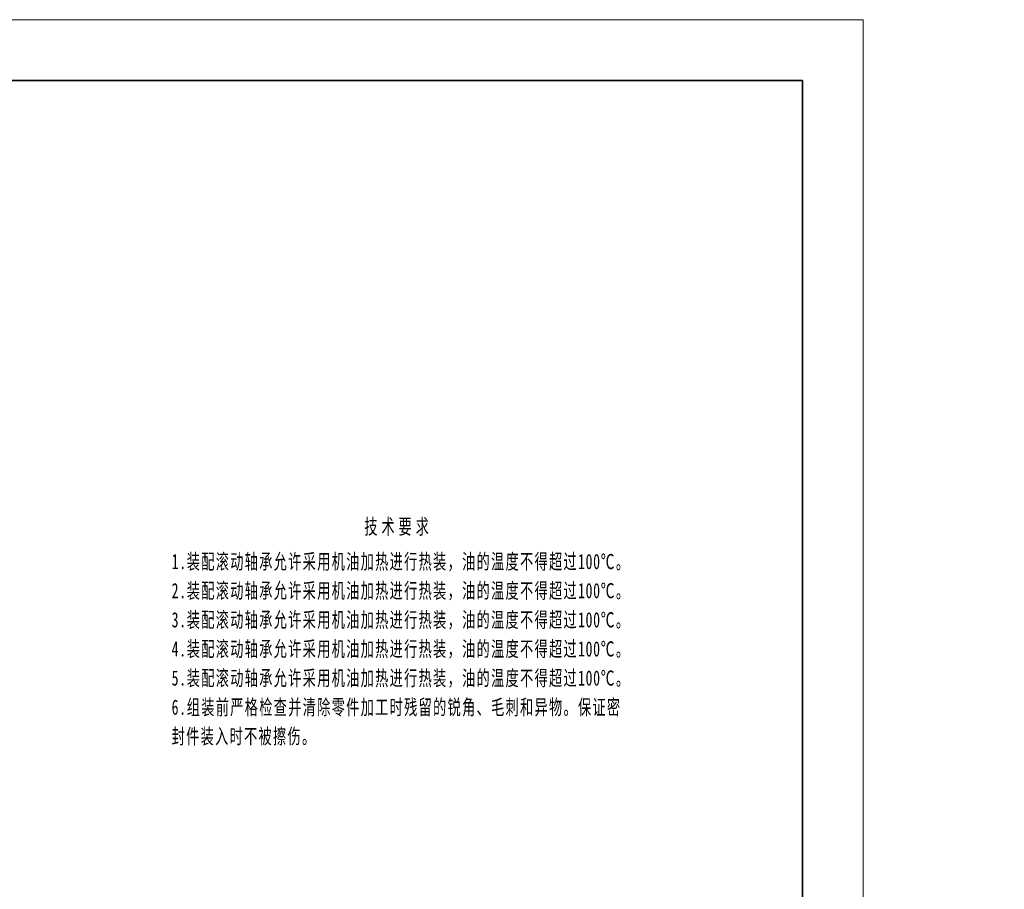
# Model space of a CAD drawing. Header units: millimetres. Extents: x -594 to 641, y -420 to 420.
# Tile 43 of 43: x 317 to 641, y 134 to 420. Entities that reach past the tile are written whole.
import ezdxf

# ---------------------------------------------------------------- set-up
doc = ezdxf.new("R2010")
doc.units = ezdxf.units.MM
for name, color, linetype, lineweight in [('尺寸线层', 3, 'Continuous', 18), ('粗实线层', 7, 'Continuous', 35), ('细实线层', 7, 'Continuous', 18)]:
    doc.layers.add(name, color=color, linetype=linetype, lineweight=lineweight)
doc.styles.add('TitleStyle', font='txt', dxfattribs={"width": 0.667})
doc.styles.add('标准', font='txt', dxfattribs={"width": 0.667})

# ---------------------------------------------------------------- blocks, each defined once
blk = doc.blocks.new('$CAXA_FRAME_13B17AC1$')
at = {"layer": '粗实线层'}
for p, q in [((574.5, 400.5), (-574.5, 400.5)), ((574.5, -400.5), (574.5, 400.5))]:
    blk.add_line(p, q, dxfattribs=at)
at = {"layer": '细实线层'}
for p, q in [((594.5, 420.5), (-594.5, 420.5)), ((594.5, -420.5), (594.5, 420.5))]:
    blk.add_line(p, q, dxfattribs=at)
blk = doc.blocks.new('*X37')
at = {"layer": '尺寸线层', "color": 0, "lineweight": -2, "char_height": 5, "line_spacing_factor": 1.15057}
for s, insert, width, attachment_point, style in [('\\T1.3;技术要求', (74.7, 0), 300.1773, 2, 'TitleStyle'), ('{\\T1.10000;1.装配滚动轴承允许采用机油加热进行热装，油的温度不得超过100℃。}\\P{\\T1.10000;2.装配滚动轴承允许采用机油加热进行热装，油的温度不得超过100℃。}\\P{\\T1.10000;3.装配滚动轴承允许采用机油加热进行热装，油的温度不得超过100℃。}\\P{\\T1.10000;4.装配滚动轴承允许采用机油加热进行热装，油的温度不得超过100℃。}\\P{\\T1.10000;5.装配滚动轴承允许采用机油加热进行热装，油的温度不得超过100℃。}\\P{\\T1.10000;6.组装前严格检查并清除零件加工时残留的锐角、毛刺和异物。保证密}{\\T1.10000;封件装入时不被擦伤。}\\P', (0, -11.5), 150.0887, 1, '标准')]:
    blk.add_mtext(s, dxfattribs=dict(at, insert=insert, width=width, attachment_point=attachment_point, style=style))

msp = doc.modelspace()

# ---------------------------------------------------------------- block references
at = {"layer": '尺寸线层'}
msp.add_blockref('*X37', (366.851, 256.089), dxfattribs=at)
at = {"layer": '粗实线层'}
msp.add_blockref('$CAXA_FRAME_13B17AC1$', (0, 0), dxfattribs=at)

doc.saveas('drawing.dxf')
